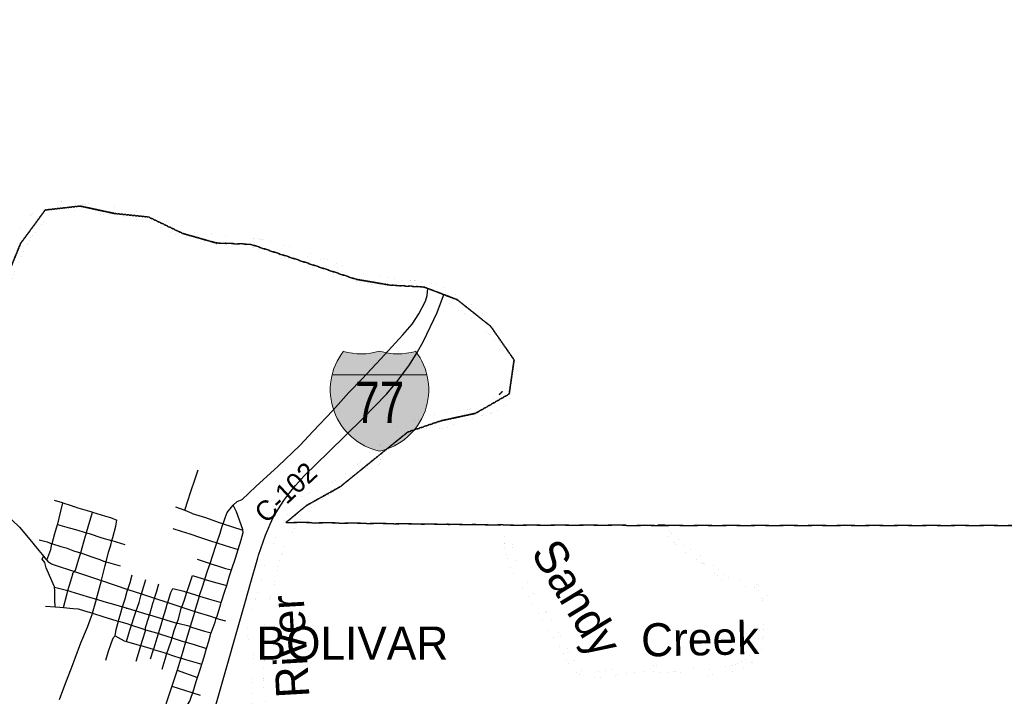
# Model space of a CAD drawing. Header units: feet. Extents: x 2045852 to 2423567, y 671180 to 1091522.
# Tile 96 of 101: x 2256612 to 2271494, y 965654 to 975887. Entities that reach past the tile are written whole.
import ezdxf
from ezdxf.enums import TextEntityAlignment as Align

# ---------------------------------------------------------------- set-up
doc = ezdxf.new("R2010")
doc.units = ezdxf.units.FT
doc.header["$MEASUREMENT"] = 0
doc.linetypes.add('OhDOT_USTN3', pattern=[0.22, 0.165, -0.055])
doc.linetypes.add('stream', pattern=[1.4, 0.7, -0.1, 0.1, -0.1, 0.1, -0.1, 0.1, -0.1])
for name, color, linetype in [('GM_X_Adjacent_County', 7, 'OhDOT_USTN3'), ('GM_X_City_Street', 7, 'Continuous'), ('GM_X_Corporation_Text', 7, 'Continuous'), ('GM_X_County', 7, 'OhDOT_USTN3'), ('GM_X_County_Road', 3, 'Continuous'), ('GM_X_County_Road_Text', 3, 'Continuous'), ('GM_X_Interstate_Location', 7, 'Continuous'), ('GM_X_Interstate_Route', 1, 'Continuous'), ('GM_X_Interstate_Shield', 7, 'Continuous'), ('GM_X_Interstate_Shield_Hatch_Blue', 162, 'Continuous'), ('GM_X_Interstate_Shield_Hatch_Red', 242, 'Continuous'), ('GM_X_Major_River', 5, 'stream'), ('GM_X_Major_River_Text', 5, 'Continuous'), ('GM_X_State_Route', 1, 'Continuous')]:
    doc.layers.add(name, color=color, linetype=linetype)
doc.styles.add('Style-font30', font='font30.shx')
doc.styles.add('Style-font31', font='font31.shx')

# ---------------------------------------------------------------- blocks, each defined once
blk = doc.blocks.new('M1-1_2')
at = {"layer": 'GM_X_Interstate_Shield_Hatch_Blue'}
blk.add_hatch(color=256, dxfattribs=at).paths.add_polyline_path([(-718, 398, 0.420565), (-1, -755, 0.420565), (716, 398)])
at = {"layer": 'GM_X_Interstate_Shield_Hatch_Red'}
blk.add_hatch(color=256, dxfattribs=at).paths.add_polyline_path([(716, 398, 0.104765), (545, 753, -0.146746), (-1, 757, -0.146746), (-547, 753, 0.104765), (-718, 398)])
at = {"layer": 'GM_X_Interstate_Shield', "linetype": 'Continuous', "lineweight": 0}
blk.add_line((-718, 398), (716, 398), dxfattribs=at)
for centre, start, end in [((205, 172), 142.1116, 257.5332), ((-279, 1665), 253.7058, 287.0472), ((-207, 172), 282.4668, 37.8884), ((278, 1665), 252.9528, 286.2942)]:
    blk.add_arc(centre, 950, start, end, dxfattribs=at)
at = {"layer": 'GM_X_Interstate_Shield', "linetype": 'Continuous', "lineweight": 0, "style": 'Style-font30', "width": 0.8}
blk.add_attdef('M1-1_2_27372', text='', height=625, dxfattribs=at).set_placement((0, -328), align=Align.CENTER)

msp = doc.modelspace()

# ---------------------------------------------------------------- linework, layer by layer
at = {"layer": 'GM_X_Adjacent_County', "flags": 128}
msp.add_lwpolyline([(2299895, 1090831), (2301402, 1090840), (2307056, 1090903), (2313863, 1090917), (2318107, 1090974), (2324108, 1091056), (2326732, 1091091), (2326938, 1091094), (2328615, 1091117), (2328725, 1091118), (2331837, 1091161), (2333216, 1091180), (2335157, 1091206), (2341799, 1091296), (2342697, 1091308), (2345661, 1091348), (2348514, 1091386), (2352195, 1091435), (2355371, 1091477), (2358848, 1091522), (2358880, 1089100), (2358989, 1081862), (2359077, 1075795), (2359100, 1074264), (2359117, 1073113), (2359120, 1072859), (2359148, 1070979), (2359177, 1068988), (2359183, 1068625), (2359188, 1068297), (2359193, 1067908), (2359198, 1067596), (2359208, 1066892), (2359208, 1066873), (2359212, 1066652), (2359215, 1066419), (2359220, 1066098), (2359225, 1065775), (2359229, 1065456), (2359237, 1064898), (2359242, 1064614), (2359246, 1064329), (2359261, 1063309), (2359263, 1063113), (2359267, 1062870), (2359287, 1061492), (2359309, 1060000), (2359372, 1054688), (2359375, 1054438), (2359384, 1053642), (2359405, 1051846), (2359411, 1051373), (2359435, 1049379), (2359498, 1044029), (2359500, 1043884), (2359531, 1041219), (2359561, 1038682), (2359563, 1038569), (2359598, 1035611), (2359633, 1032629), (2359687, 1028035), (2359700, 1026946), (2359745, 1022879), (2359781, 1019525), (2359871, 1011833), (2360015, 1004509), (2360063, 1000779), (2360067, 1000349), (2360103, 996675), (2358035, 996668), (2357289, 996666), (2357095, 996665), (2356892, 996664), (2356359, 996658), (2355851, 996661), (2355627, 996660), (2355421, 996660), (2355204, 996659), (2354892, 996658), (2354604, 996657), (2354302, 996656), (2353877, 996655), (2353745, 996654), (2353507, 996653), (2353463, 996653), (2353260, 996652), (2353203, 996652), (2352940, 996651), (2351874, 996645), (2350868, 996644), (2348765, 996638), (2346532, 996634), (2344147, 996651), (2341957, 996662), (2338743, 996679), (2335510, 996692), (2333434, 996701), (2332100, 996700), (2329181, 996697), (2329152, 995411), (2329124, 994175), (2326840, 994249), (2326566, 994258), (2323302, 994364), (2318495, 994521), (2318418, 991580), (2318389, 990457), (2318357, 989169), (2318255, 985163), (2318188, 982547), (2318166, 981646), (2318061, 978159), (2317909, 973125), (2317887, 972409), (2317774, 968635), (2317750, 967874), (2315491, 967887), (2314260, 967896), (2311196, 967914), (2309088, 967943), (2304256, 968014), (2303811, 968017), (2303354, 968019), (2303003, 968024), (2302648, 968030), (2302233, 968036), (2301830, 968022), (2300069, 968049), (2296988, 968097), (2296526, 968104), (2292919, 968108), (2288216, 968150), (2287501, 968160), (2286951, 968168), (2285626, 968187), (2280722, 968218), (2272659, 968235), (2270238, 968238), (2265711, 968240), (2264331, 968240), (2260640, 968285), (2260946, 968539), (2261456, 968823), (2262477, 969650), (2262984, 969822), (2263502, 969934), (2264011, 970226), (2264085, 970742), (2263732, 971249), (2263225, 971652), (2263021, 971730), (2262781, 971821), (2262721, 971844), (2262214, 971872), (2261703, 971959), (2260105, 972490), (2259584, 972510), (2259079, 972653), (2258559, 972903), (2258050, 972955), (2257525, 973068), (2256998, 973008), (2256626, 972503), (2255796, 970471), (2255025, 968928), (2254521, 968572), (2253837, 968476), (2253355, 968407), (2252800, 968322), (2251259, 968089), (2245496, 967220), (2243670, 966925), (2240387, 966394), (2235785, 965650), (2235507, 965607), (2232817, 965186), (2232372, 965117), (2231408, 964969), (2231146, 964928), (2230233, 964788), (2224423, 963889), (2224410, 963887), (2223431, 963729), (2220392, 963239), (2216348, 962587), (2213677, 962155), (2211388, 961785), (2205329, 960811), (2204689, 960708), (2204662, 968294), (2204646, 972822), (2204646, 972877), (2204618, 980822), (2204600, 985576), (2204621, 987650), (2204548, 994125), (2204539, 995545), (2204528, 997304), (2204524, 998046), (2204498, 1002246), (2204460, 1006231), (2204446, 1007585), (2204396, 1012421), (2204391, 1012891), (2204405, 1018278), (2204394, 1019758), (2204396, 1020517), (2204379, 1020841), (2204391, 1021803), (2204388, 1022494), (2204388, 1022770), (2204388, 1022837), (2204387, 1023044), (2204303, 1026249), (2204359, 1029499), (2204344, 1030439), (2204262, 1034310), (2204255, 1035776), (2204229, 1040690), (2204199, 1046565), (2204184, 1049044), (2204131, 1055650), (2204109, 1058317), (2204108, 1058407), (2204102, 1059211), (2204097, 1059892), (2204085, 1062073), (2204074, 1062671), (2204592, 1062652), (2205426, 1062621), (2210381, 1062446), (2212081, 1062418), (2214252, 1062298), (2216024, 1062234), (2218716, 1062135), (2224371, 1061928), (2226221, 1061860), (2226856, 1061837), (2228638, 1061772), (2234873, 1061544), (2237828, 1061436), (2239174, 1061390), (2240259, 1061347), (2240479, 1061338), (2245773, 1061157), (2247613, 1061077), (2251064, 1060965), (2252022, 1060939), (2254917, 1060860), (2259350, 1060738), (2259905, 1060723), (2262136, 1060664), (2262585, 1060651), (2263022, 1060638), (2263374, 1060628), (2264164, 1060606), (2264721, 1060591), (2266030, 1060558), (2267009, 1060529), (2267101, 1064320), (2267106, 1064506), (2267184, 1067691), (2267224, 1068546), (2267310, 1072879), (2267407, 1076551), (2267570, 1083741), (2267583, 1084035), (2267594, 1084592), (2267628, 1085890), (2267674, 1087762), (2267711, 1089283), (2267778, 1090418), (2268200, 1090405), (2270733, 1090435), (2271751, 1090471), (2272585, 1090487), (2273842, 1090511), (2274067, 1090515), (2275300, 1090545), (2275354, 1090544), (2275965, 1090561), (2276111, 1090564), (2279737, 1090638), (2280571, 1090646), (2281184, 1090660), (2283974, 1090692), (2287536, 1090733), (2291695, 1090779), (2294190, 1090795), (2294565, 1090800), (2298147, 1090820), (2299145, 1090827)], close=True, dxfattribs=at)
at = {"layer": 'GM_X_City_Street', "flags": 128}
for points in [[(2259109, 968469), (2259200, 968754), (2259266, 968943), (2259312, 969080)], [(2257023, 967713), (2257082, 967875), (2257100, 967961), (2257102, 967967), (2257145, 968116), (2257184, 968253), (2257187, 968265), (2257236, 968453), (2257267, 968580)], [(2257133, 968619), (2257254, 968584), (2257267, 968580), (2257389, 968540), (2257433, 968526), (2257434, 968526)], [(2257434, 968526), (2257493, 968507), (2257704, 968443), (2257711, 968441), (2257907, 968378), (2257985, 968358), (2258082, 968317)], [(2258965, 968518), (2259109, 968469), (2259216, 968422), (2259217, 968421)], [(2259259, 966936), (2259329, 967170), (2259332, 967179), (2259385, 967341), (2259411, 967424), (2259452, 967553), (2259489, 967663), (2259531, 967788), (2259577, 967929), (2259593, 967976), (2259641, 968124), (2259675, 968229), (2259687, 968263), (2259718, 968352), (2259750, 968435), (2259813, 968517), (2259840, 968544), (2259897, 968599), (2259975, 968632)], [(2259653, 967053), (2259653, 967054), (2259660, 967074), (2259719, 967260), (2259741, 967329), (2259781, 967459), (2259816, 967565), (2259874, 967744), (2259916, 967874), (2259962, 968020), (2259989, 968130), (2259986, 968166), (2259985, 968176), (2259888, 968442), (2259840, 968544)], [(2257610, 968090), (2257610, 968090), (2257620, 968127), (2257621, 968130), (2257711, 968441)], [(2259217, 968421), (2259419, 968356), (2259628, 968283), (2259678, 968266)], [(2257184, 968253), (2257360, 968203), (2257454, 968178), (2257620, 968127), (2257661, 968114), (2257856, 968053), (2258000, 968011)], [(2257847, 967405), (2257848, 967409), (2257906, 967634), (2257919, 967687), (2257957, 967833), (2257989, 967941), (2258007, 968009), (2258019, 968054), (2258064, 968226), (2258082, 968317)], [(2259678, 968266), (2259679, 968266), (2259687, 968263), (2259816, 968220), (2259986, 968166)], [(2257414, 967501), (2257414, 967502), (2257418, 967517), (2257440, 967541), (2257458, 967560), (2257508, 967734), (2257535, 967823), (2257558, 967899), (2257607, 968080), (2257610, 968090)], [(2258925, 968194), (2259054, 968152), (2259183, 968111), (2259347, 968057), (2259496, 968008), (2259593, 967976), (2259719, 967934), (2259916, 967874)], [(2256905, 968023), (2257029, 967989), (2257100, 967961), (2257101, 967961)], [(2257101, 967961), (2257106, 967959), (2257236, 967918), (2257315, 967898), (2257441, 967851), (2257535, 967823), (2257536, 967823), (2257688, 967767), (2257823, 967722), (2257881, 967700), (2257882, 967700)], [(2258000, 968011), (2258001, 968011), (2258007, 968009), (2258204, 967948)], [(2257145, 967114), (2257145, 967127), (2257142, 967254), (2257138, 967305), (2257138, 967310), (2257096, 967400), (2257015, 967595), (2256992, 967680), (2256954, 967728), (2256970, 967775)], [(2257882, 967700), (2257916, 967688), (2257919, 967687), (2258129, 967625)], [(2259296, 967728), (2259445, 967676), (2259489, 967663), (2259503, 967658), (2259503, 967658)], [(2259503, 967658), (2259602, 967627), (2259724, 967589), (2259816, 967565)], [(2257274, 966997), (2257329, 967208), (2257342, 967252), (2257387, 967401), (2257414, 967501)], [(2258112, 966813), (2258112, 966815), (2258131, 966883), (2258168, 967006), (2258205, 967126), (2258238, 967244), (2258248, 967272), (2258282, 967377), (2258314, 967491)], [(2258828, 966269), (2258837, 966300), (2258838, 966304), (2258895, 966471), (2258916, 966538), (2258949, 966649), (2258989, 966761), (2259011, 966822), (2259054, 966985), (2259061, 967002), (2259104, 967115), (2259141, 967230), (2259163, 967298), (2259225, 967483)], [(2259225, 967483), (2259372, 967435), (2259411, 967424), (2259428, 967418), (2259430, 967418)], [(2257707, 966894), (2257712, 966912), (2257753, 967052), (2257772, 967123), (2257773, 967128), (2257847, 967405)], [(2258444, 967173), (2258444, 967174), (2258445, 967179), (2258453, 967204), (2258491, 967319), (2258519, 967420)], [(2258639, 967100), (2258651, 967138), (2258680, 967230), (2258714, 967354)], [(2259430, 967418), (2259593, 967368), (2259741, 967329)], [(2257138, 967305), (2257342, 967252), (2257385, 967239), (2257387, 967239)], [(2257387, 967239), (2257514, 967201), (2257685, 967150), (2257772, 967123), (2257882, 967090), (2258066, 967037), (2258168, 967006), (2258223, 966990), (2258224, 966989)], [(2258303, 966731), (2258342, 966855), (2258373, 966946), (2258416, 967072), (2258444, 967173)], [(2258591, 966223), (2258636, 966363), (2258645, 966389), (2258692, 966540), (2258711, 966602), (2258750, 966733), (2258778, 966825), (2258823, 966974), (2258841, 967050), (2258849, 967072), (2258879, 967159), (2258899, 967225), (2258925, 967287)], [(2258925, 967287), (2259091, 967246), (2259121, 967236), (2259122, 967236)], [(2259122, 967236), (2259141, 967230), (2259254, 967194), (2259329, 967170), (2259481, 967121), (2259660, 967074)], [(2257005, 967018), (2257147, 967005), (2257219, 967001), (2257219, 967001)], [(2257147, 967005), (2257145, 967111), (2257145, 967114)], [(2258577, 966898), (2258632, 967079), (2258639, 967099), (2258639, 967100)], [(2259591, 966853), (2259642, 967019), (2259653, 967053)], [(2257213, 965608), (2257310, 965862), (2257389, 966071), (2257451, 966230), (2257539, 966461), (2257636, 966698), (2257680, 966812), (2257707, 966894)], [(2257219, 967001), (2257274, 966997), (2257420, 966982), (2257495, 966978), (2257642, 966933)], [(2257642, 966933), (2257644, 966933), (2257669, 966925), (2257712, 966912), (2257868, 966863), (2258083, 966798), (2258106, 966791), (2258230, 966753), (2258302, 966729), (2258441, 966683), (2258512, 966662), (2258678, 966612), (2258711, 966602), (2258851, 966559), (2258916, 966538), (2259054, 966493), (2259120, 966474), (2259130, 966471)], [(2258224, 966989), (2258237, 966985), (2258354, 966952), (2258373, 966946), (2258500, 966906), (2258574, 966886), (2258691, 966853), (2258778, 966825), (2258834, 966807), (2258989, 966761), (2259001, 966758), (2259167, 966718), (2259191, 966709), (2259210, 966702)], [(2258512, 966643), (2258512, 966645), (2258512, 966662), (2258513, 966696), (2258563, 966850), (2258574, 966886), (2258577, 966896), (2258577, 966898)], [(2259259, 966936), (2259494, 966864), (2259567, 966840), (2259568, 966839)], [(2258056, 966567), (2258070, 966664), (2258106, 966791), (2258112, 966813)], [(2258225, 966485), (2258279, 966655), (2258302, 966729), (2258303, 966731)], [(2259503, 966607), (2259505, 966616), (2259567, 966776), (2259584, 966834), (2259590, 966852), (2259591, 966853)], [(2259568, 966839), (2259584, 966834), (2259629, 966819), (2259723, 966795)], [(2258373, 966188), (2258424, 966352), (2258445, 966421), (2258474, 966517), (2258511, 966630), (2258512, 966643)], [(2259210, 966702), (2259211, 966702), (2259288, 966673), (2259407, 966639), (2259505, 966616)], [(2259474, 966506), (2259502, 966606), (2259503, 966607)], [(2257913, 966202), (2257951, 966320), (2257994, 966451), (2258014, 966509), (2258030, 966545), (2258056, 966567)], [(2258056, 966567), (2258193, 966494), (2258225, 966485), (2258382, 966440), (2258445, 966421), (2258577, 966381), (2258630, 966365), (2258633, 966364)], [(2259130, 966471), (2259131, 966471), (2259249, 966436), (2259438, 966375)], [(2259371, 966155), (2259371, 966155), (2259400, 966252), (2259438, 966375), (2259474, 966505), (2259474, 966506)], [(2258633, 966364), (2258636, 966363), (2258777, 966320), (2258837, 966300), (2258922, 966272), (2259048, 966233), (2259071, 966226), (2259072, 966226)], [(2258768, 966065), (2258827, 966268), (2258828, 966269)], [(2259072, 966226), (2259119, 966211), (2259367, 966142)], [(2259209, 965657), (2259209, 965658), (2259228, 965709), (2259279, 965877), (2259301, 965940), (2259346, 966073), (2259367, 966142), (2259371, 966155)], [(2258993, 966049), (2259301, 965940)], [(2258912, 965809), (2259197, 965719)], [(2259197, 965719), (2259228, 965709), (2259340, 965673)], [(2259116, 965471), (2259182, 965583), (2259209, 965657)]]:
    msp.add_lwpolyline(points, dxfattribs=at)
at = {"layer": 'GM_X_County', "flags": 128}
msp.add_lwpolyline([(2243670, 966925), (2245496, 967220), (2251259, 968089), (2252800, 968322), (2253355, 968407), (2253837, 968476), (2254521, 968572), (2255025, 968928), (2255796, 970471), (2256626, 972503), (2256998, 973008), (2257525, 973068), (2258050, 972955), (2258559, 972903), (2259079, 972653), (2259584, 972510), (2260105, 972490), (2261703, 971959), (2262214, 971872), (2262721, 971844), (2262781, 971821), (2263021, 971730), (2263225, 971652), (2263732, 971249), (2264085, 970742), (2264011, 970226), (2263502, 969934), (2262984, 969822), (2262477, 969650), (2261456, 968823), (2260946, 968539), (2260640, 968285), (2264331, 968240), (2265711, 968240), (2270238, 968238), (2272659, 968235), (2280722, 968218), (2285626, 968187), (2286951, 968168), (2287501, 968160), (2288216, 968150), (2292919, 968108), (2296526, 968104), (2296479, 965356), (2296448, 963511), (2296423, 960870), (2296408, 958466), (2296367, 956057), (2296281, 950996), (2296177, 947051), (2296064, 942890), (2296028, 941568), (2295972, 939486), (2295916, 936962), (2299326, 936856), (2302575, 936812), (2308259, 936694), (2311710, 936593), (2311634, 933543), (2311541, 929080), (2311333, 919259), (2311306, 917826), (2311256, 915178), (2311236, 914088), (2311214, 912955), (2311204, 912098), (2311183, 910510), (2311162, 908662), (2311142, 906658), (2311136, 904416), (2311128, 901731), (2311015, 895934), (2310932, 888659), (2310895, 887022), (2310806, 880375), (2310724, 876069), (2310623, 872515), (2310623, 872508), (2310607, 871396), (2310502, 865439), (2310498, 865288), (2310398, 861026), (2310306, 856424), (2310248, 853220), (2310223, 851932), (2310214, 851520), (2310138, 848241), (2310114, 846712), (2310080, 844541), (2310027, 841184), (2307349, 841233), (2303948, 841296), (2299409, 841304), (2298984, 841309), (2298203, 841318), (2296152, 841341), (2293505, 841370), (2293396, 836726), (2293369, 835544), (2293369, 835523), (2293308, 832193), (2293233, 828059), (2293212, 825327), (2293118, 821627), (2293188, 821552), (2293117, 818552), (2293112, 818342), (2293053, 815903), (2293041, 815366), (2293031, 814619), (2293029, 814434), (2293026, 814182), (2293020, 810701), (2293017, 808570), (2288312, 808685), (2287694, 808712), (2286396, 808723), (2285052, 808754), (2284511, 808769), (2281941, 808765), (2278607, 808857), (2275865, 808932), (2274807, 808927), (2272383, 808997), (2271583, 809017), (2268756, 809074), (2267589, 809085), (2266460, 809129), (2265363, 809148), (2262276, 809213), (2258356, 809339), (2255913, 809419), (2251689, 809473), (2251380, 809474), (2247789, 809509), (2244622, 809597), (2241725, 809678), (2240904, 809686), (2239933, 809721), (2237881, 809768), (2235157, 809813), (2235108, 809832), (2235024, 809841), (2234824, 809845), (2234064, 809837), (2233946, 809839), (2233091, 809852), (2227551, 809935), (2226694, 809947), (2224069, 810043), (2222591, 810077), (2216385, 810247), (2216269, 810252), (2215989, 810263), (2213519, 810293), (2213627, 817102), (2213655, 818136), (2213726, 820713), (2213805, 823202), (2213815, 823503), (2213879, 825865), (2213899, 826592), (2213910, 827017), (2213920, 827376), (2213958, 828780), (2214067, 832866), (2214085, 833647), (2214161, 837071), (2214172, 837601), (2214173, 837651), (2214280, 842456), (2214325, 844752), (2214394, 848299), (2214406, 850297), (2214439, 851037), (2214443, 851558), (2214446, 852454), (2214462, 853287), (2214476, 853629), (2214493, 853816), (2214491, 853997), (2214499, 854314), (2214510, 854746), (2214525, 855349), (2214553, 855578), (2214547, 856204), (2214657, 859704), (2214652, 860056), (2214703, 861291), (2214685, 861780), (2214689, 861870), (2214692, 861891), (2214706, 862018), (2214722, 862314), (2214713, 862358), (2214760, 863784), (2213059, 863767), (2212338, 863778), (2207729, 863916), (2205877, 863971), (2201653, 864097), (2200260, 864139), (2197000, 864235), (2196205, 864256), (2196155, 864257), (2196092, 864258), (2195885, 864274), (2195196, 864286), (2194935, 864288), (2191445, 864378), (2189480, 864425), (2188982, 864436), (2188457, 864449), (2187922, 864462), (2187925, 864628), (2187948, 865755), (2187948, 866033), (2188007, 867963), (2188110, 871364), (2188124, 871834), (2188182, 873967), (2188318, 879030), (2188403, 882186), (2188476, 886476), (2188490, 887264), (2188495, 887582), (2188532, 889441), (2188560, 890861), (2188613, 891479), (2190605, 891425), (2191120, 891411), (2193461, 891346), (2197423, 891265), (2199208, 891260), (2199586, 891258), (2199593, 891663), (2199711, 897821), (2199775, 901222), (2199836, 904425), (2199869, 906089), (2199891, 907113), (2199947, 909708), (2200006, 912318), (2200087, 915212), (2200143, 917325), (2200155, 917813), (2200338, 924556), (2200392, 926843), (2200484, 930897), (2200489, 931164), (2200543, 933850), (2200339, 933858), (2200406, 936209), (2200436, 937271), (2200493, 940261), (2200529, 942562), (2200560, 945010), (2200580, 945814), (2200683, 949897), (2200730, 951733), (2200755, 952721), (2200835, 955808), (2200883, 957242), (2200924, 958023), (2200215, 958030), (2199395, 958038), (2199385, 959902), (2202793, 960436), (2203294, 960508), (2204689, 960708), (2205329, 960811), (2211388, 961785), (2213677, 962155), (2216348, 962587), (2220392, 963239), (2223431, 963729), (2224410, 963887), (2224423, 963889), (2230233, 964788), (2231146, 964928), (2231408, 964969), (2232372, 965117), (2232817, 965186), (2235507, 965607), (2235785, 965650), (2240387, 966394)], close=True, dxfattribs=at)
at = {"layer": 'GM_X_County_Road', "flags": 128}
msp.add_lwpolyline([(2259975, 968632), (2260184, 968825), (2260518, 969135), (2260846, 969445), (2261049, 969666), (2261345, 969975), (2261589, 970250), (2261788, 970457), (2262072, 970756), (2262405, 971123), (2262546, 971280), (2262647, 971438), (2262744, 971629), (2262773, 971714), (2262781, 971821)], dxfattribs=at)
at = {"layer": 'GM_X_Interstate_Route', "flags": 128}
for points in [[(2260371, 968195), (2260398, 968260), (2260450, 968366), (2260523, 968491), (2260604, 968617), (2260693, 968735), (2260781, 968844), (2260917, 968993), (2261278, 969345), (2261798, 969855), (2262161, 970231), (2262334, 970435), (2262503, 970667), (2262622, 970855), (2262716, 971025), (2262921, 971461), (2263020, 971716), (2263021, 971730)], [(2260212, 967750), (2260223, 967788), (2260328, 968093), (2260371, 968195)], [(2260097, 967345), (2260212, 967750)], [(2260025, 967093), (2260097, 967345)], [(2259349, 964735), (2259587, 965556), (2259607, 965627), (2260025, 967093)]]:
    msp.add_lwpolyline(points, dxfattribs=at)
at = {"layer": 'GM_X_Major_River'}
for p, q in [((2259581, 972503), (2259594, 972502)), ((2263906, 970264), (2263856, 970212)), ((2264067, 968242), (2263930, 968242)), ((2266367, 968241), (2266259, 968241))]:
    msp.add_line(p, q, dxfattribs=at)
at = {"layer": 'GM_X_Major_River', "ltscale": 0.333, "const_width": 0.18, "flags": 128}
for points in [[(2258924, 972781), (2258855, 972818), (2258804, 972850), (2258748, 972873), (2258661, 972899), (2258593, 972922), (2258541, 972940), (2258488, 972953), (2258426, 972966), (2258348, 972988), (2258295, 973001), (2258235, 973010), (2258171, 973018), (2258083, 973046), (2258030, 973075), (2257974, 973076), (2257904, 973082), (2257832, 973085), (2257766, 973097), (2257711, 973106), (2257626, 973100), (2257572, 973091), (2257492, 973095), (2257440, 973110), (2257363, 973124), (2257291, 973133), (2257239, 973132), (2257184, 973118), (2257108, 973095), (2257039, 973075), (2256977, 973054), (2256906, 973025), (2256841, 972983), (2256770, 972930), (2256711, 972889), (2256663, 972818), (2256630, 972765), (2256590, 972694), (2256486, 972516), (2256446, 972434), (2256409, 972353), (2256379, 972276), (2256345, 972180), (2256323, 972125), (2256304, 972065), (2256272, 971994), (2256253, 971934), (2256224, 971870), (2256194, 971795), (2256169, 971741), (2256143, 971686), (2256120, 971612), (2256098, 971543), (2256079, 971491), (2256055, 971417), (2256025, 971334), (2256000, 971276), (2255964, 971187), (2255933, 971134), (2255901, 971058), (2255878, 970995), (2255856, 970937), (2255833, 970879), (2255801, 970804), (2255764, 970741), (2255734, 970663), (2255711, 970610), (2255683, 970542), (2255650, 970487), (2255612, 970415), (2255587, 970360), (2255552, 970309), (2255499, 970246), (2255439, 970171), (2255399, 970094), (2255375, 970020), (2255354, 969950), (2255312, 969885), (2255271, 969814), (2255225, 969747), (2255188, 969684), (2255154, 969610), (2255131, 969549), (2255112, 969497), (2255094, 969437), (2255071, 969368), (2255049, 969300), (2255029, 969228), (2255000, 969151), (2254950, 969082), (2254907, 969029), (2254852, 968984), (2254783, 968943), (2254712, 968889), (2254646, 968840), (2254577, 968783), (2254520, 968747), (2254455, 968682), (2254386, 968633), (2254331, 968596), (2254275, 968539)], [(2254275, 968539), (2254331, 968596), (2254386, 968633), (2254455, 968682), (2254520, 968747), (2254577, 968783), (2254646, 968840), (2254712, 968889), (2254783, 968943), (2254852, 968984), (2254907, 969029), (2254950, 969082), (2255000, 969151), (2255029, 969228), (2255049, 969300), (2255071, 969368), (2255094, 969437), (2255112, 969497), (2255131, 969549), (2255154, 969610), (2255188, 969684), (2255225, 969747), (2255271, 969814), (2255312, 969885), (2255354, 969950), (2255375, 970020), (2255399, 970094), (2255439, 970171), (2255499, 970246), (2255552, 970309), (2255587, 970360), (2255612, 970415), (2255650, 970487), (2255683, 970542), (2255711, 970610), (2255734, 970663), (2255764, 970741), (2255801, 970804), (2255833, 970879), (2255856, 970937), (2255878, 970995), (2255901, 971058), (2255933, 971134), (2255964, 971187), (2256000, 971276), (2256025, 971334), (2256055, 971417), (2256079, 971491), (2256098, 971543), (2256120, 971612), (2256143, 971686), (2256169, 971741), (2256194, 971795), (2256224, 971870), (2256253, 971934), (2256272, 971994), (2256304, 972065), (2256323, 972125), (2256345, 972180), (2256379, 972276), (2256409, 972353), (2256446, 972434), (2256486, 972516), (2256590, 972694), (2256630, 972765), (2256663, 972818), (2256711, 972889), (2256770, 972930), (2256841, 972983), (2256906, 973025), (2256977, 973054), (2257039, 973075), (2257108, 973095), (2257184, 973118), (2257239, 973132), (2257291, 973133), (2257363, 973124), (2257440, 973110), (2257492, 973095), (2257572, 973091), (2257626, 973100), (2257711, 973106), (2257766, 973097), (2257832, 973085), (2257904, 973082), (2257974, 973076), (2258030, 973075), (2258083, 973046), (2258171, 973018), (2258235, 973010), (2258295, 973001), (2258348, 972988), (2258426, 972966), (2258488, 972953), (2258541, 972940), (2258593, 972922), (2258661, 972899), (2258748, 972873), (2258804, 972850), (2258855, 972818), (2258924, 972781)], [(2256440, 971851), (2256443, 971870), (2256467, 971921), (2256504, 971973), (2256522, 972025), (2256534, 972077), (2256574, 972129), (2256586, 972181), (2256598, 972236), (2256653, 972340), (2256727, 972495), (2256754, 972550), (2256828, 972654), (2256880, 972697), (2256910, 972752), (2256956, 972807), (2257005, 972859), (2257035, 972914), (2257087, 972969), (2257191, 972987), (2257243, 972999), (2257295, 973005), (2257347, 973022)], [(2257347, 973022), (2257407, 973015), (2257475, 972997), (2257539, 972985), (2257605, 972976), (2257673, 972966), (2257743, 972957), (2257815, 972949), (2257885, 972939), (2257949, 972938), (2258011, 972924), (2258061, 972916), (2258131, 972919), (2258187, 972915), (2258241, 972909), (2258305, 972886), (2258372, 972868), (2258424, 972854), (2258494, 972835), (2258560, 972811), (2258616, 972795), (2258666, 972784), (2258734, 972750), (2258786, 972720), (2258850, 972689), (2258902, 972667), (2258985, 972639), (2259055, 972612), (2259127, 972582), (2259195, 972572), (2259247, 972567), (2259321, 972559), (2259371, 972547), (2259439, 972528), (2259503, 972510), (2259581, 972503)], [(2263180, 969781), (2263245, 969813), (2263314, 969828), (2263376, 969839), (2263430, 969851), (2263499, 969872), (2263567, 969896), (2263636, 969913), (2263706, 969927), (2263767, 969942), (2263819, 969967), (2263892, 969999), (2263943, 970042), (2263988, 970106), (2264040, 970178), (2264065, 970236), (2264095, 970311), (2264117, 970383), (2264135, 970487), (2264134, 970541), (2264130, 970595), (2264113, 970650), (2264090, 970724), (2264062, 970793), (2264025, 970858), (2263985, 970929), (2263946, 970994), (2263906, 971073), (2263865, 971130), (2263822, 971183), (2263784, 971234), (2263741, 971299), (2263710, 971350), (2263630, 971426), (2263553, 971489), (2263480, 971539), (2263427, 971588), (2263356, 971644), (2263274, 971706), (2263210, 971733), (2263129, 971775), (2263066, 971815), (2263014, 971836), (2262945, 971875), (2262893, 971886), (2262836, 971904), (2262774, 971915), (2262688, 971933), (2262618, 971937), (2262546, 971938), (2262494, 971937), (2262436, 971941), (2262333, 971959), (2262263, 971978), (2262181, 971988), (2262123, 971992), (2262071, 971997), (2262015, 972002), (2261957, 972007), (2261900, 972020), (2261836, 972036), (2261770, 972051), (2261695, 972089), (2261620, 972119), (2261568, 972134), (2261483, 972170), (2261431, 972191), (2261370, 972224), (2261288, 972246), (2261221, 972272), (2261159, 972289), (2261089, 972309), (2261028, 972336), (2260961, 972362), (2260873, 972388), (2260810, 972415), (2260738, 972433), (2260651, 972467), (2260597, 972484), (2260529, 972499), (2260471, 972509), (2260378, 972541), (2260290, 972559), (2260215, 972574), (2260145, 972578), (2260072, 972571), (2260011, 972575), (2259938, 972576), (2259867, 972588), (2259805, 972605), (2259743, 972619), (2259660, 972641), (2259580, 972654), (2259522, 972658), (2259434, 972664), (2259348, 972669), (2259262, 972673), (2259156, 972690), (2259067, 972712), (2259003, 972739), (2258924, 972781)], [(2259594, 972502), (2259694, 972496), (2259745, 972494), (2259795, 972492), (2259845, 972487), (2259897, 972485), (2259947, 972483), (2259997, 972481)], [(2259997, 972481), (2260065, 972461), (2260137, 972444), (2260197, 972428), (2260261, 972398), (2260330, 972371), (2260358, 972367)], [(2260358, 972367), (2260418, 972347), (2260494, 972325), (2260550, 972320), (2260612, 972302), (2260676, 972278), (2260750, 972245), (2260802, 972227), (2260870, 972209), (2260936, 972182), (2261002, 972152), (2261069, 972124), (2261127, 972097), (2261177, 972077), (2261243, 972049), (2261311, 972028), (2261373, 972000), (2261441, 971984), (2261493, 971969), (2261551, 971953)], [(2260971, 972301), (2260957, 972300), (2260994, 972247), (2261052, 972225), (2261117, 972200), (2261194, 972172), (2261274, 972144), (2261347, 972119), (2261423, 972093), (2261486, 972070), (2261518, 972076), (2261503, 972099)], [(2261503, 972099), (2261434, 972137), (2261358, 972167), (2261297, 972192), (2261234, 972219), (2261158, 972253), (2261087, 972287), (2261035, 972304), (2260971, 972301)], [(2261551, 971953), (2261619, 971933), (2261683, 971926), (2261750, 971910), (2261816, 971896), (2261884, 971891), (2261954, 971885), (2262020, 971876), (2262090, 971866), (2262156, 971854), (2262218, 971833), (2262288, 971825), (2262352, 971819), (2262424, 971806), (2262494, 971796), (2262560, 971785), (2262630, 971773), (2262702, 971767), (2262768, 971758), (2262832, 971744), (2262896, 971714), (2262958, 971687), (2263025, 971643), (2263077, 971617), (2263143, 971574), (2263213, 971522), (2263281, 971470), (2263334, 971436), (2263410, 971391), (2263482, 971335), (2263544, 971265), (2263615, 971206), (2263665, 971162), (2263729, 971114), (2263775, 971055), (2263818, 970993), (2263852, 970929), (2263876, 970861), (2263899, 970797), (2263919, 970723), (2263937, 970661), (2263946, 970597), (2263954, 970531), (2263949, 970459), (2263945, 970387), (2263931, 970319), (2263906, 970264)], [(2263856, 970212), (2263794, 970176), (2263736, 970127), (2263673, 970093), (2263597, 970064), (2263529, 970036), (2263463, 970016), (2263395, 969993), (2263323, 969983), (2263261, 969977), (2263187, 969972), (2263171, 969968)], [(2263171, 969968), (2263105, 969952), (2263034, 969931), (2262964, 969919), (2262898, 969914), (2262832, 969902), (2262760, 969880), (2262690, 969853), (2262624, 969827), (2262572, 969825), (2262506, 969810), (2262433, 969784), (2262367, 969755), (2262293, 969707), (2262223, 969648), (2262174, 969584), (2262112, 969516), (2262052, 969453), (2261981, 969411), (2261917, 969350), (2261851, 969304), (2261810, 969254), (2261750, 969191), (2261682, 969125), (2261612, 969080), (2261547, 969036), (2261481, 968990), (2261415, 968941), (2261350, 968893), (2261294, 968854), (2261230, 968818), (2261166, 968790), (2261106, 968767), (2261044, 968751), (2260977, 968730), (2260909, 968700), (2260845, 968650), (2260789, 968585), (2260740, 968519), (2260686, 968438), (2260641, 968364), (2260597, 968292), (2260581, 968262)], [(2260823, 968285), (2260979, 968459), (2261038, 968514), (2261104, 968572), (2261174, 968607), (2261244, 968671), (2261301, 968706), (2261358, 968747), (2261413, 968802), (2261470, 968849), (2261539, 968905), (2261621, 968954), (2261680, 969010), (2261735, 969047), (2261800, 969082), (2261856, 969107), (2261932, 969093), (2261982, 969112), (2262042, 969165), (2262067, 969234), (2262107, 969304), (2262150, 969355), (2262224, 969419), (2262277, 969462), (2262365, 969548), (2262424, 969617), (2262491, 969662), (2262546, 969680), (2262600, 969689), (2262668, 969696), (2262744, 969698), (2262798, 969701), (2262850, 969702), (2262907, 969709), (2262979, 969703), (2263033, 969706), (2263101, 969726), (2263180, 969781)], [(2260581, 968262), (2260559, 968210), (2260536, 968159), (2260508, 968103), (2260470, 968029), (2260443, 967969), (2260409, 967898), (2260393, 967842), (2260368, 967774), (2260348, 967722), (2260330, 967668), (2260311, 967614), (2260289, 967549), (2260279, 967495), (2260262, 967425), (2260240, 967357), (2260216, 967285), (2260199, 967213), (2260191, 967162), (2260163, 967092), (2260150, 967028), (2260136, 966966), (2260116, 966902), (2260095, 966846), (2260073, 966775), (2260059, 966721), (2260054, 966653), (2260054, 966589), (2260070, 966517), (2260081, 966465), (2260103, 966399), (2260129, 966337), (2260148, 966267), (2260152, 966217), (2260146, 966149), (2260145, 966073), (2260139, 966021), (2260133, 965955), (2260128, 965881), (2260120, 965781), (2260119, 965731), (2260123, 965659), (2260129, 965590), (2260132, 965538), (2260138, 965468), (2260162, 965394), (2260189, 965327), (2260203, 965261), (2260219, 965205), (2260228, 965153), (2260238, 965099), (2260242, 965035), (2260247, 964969), (2260255, 964917), (2260272, 964780), (2260278, 964724), (2260290, 964662), (2260295, 964594), (2260287, 964524), (2260277, 964458), (2260260, 964394), (2260214, 964314), (2260168, 964251), (2260121, 964201), (2260053, 964143)], [(2260354, 964226), (2260398, 964297), (2260422, 964349), (2260445, 964417), (2260459, 964485), (2260467, 964555), (2260476, 964623), (2260478, 964698), (2260484, 964752), (2260481, 964804), (2260479, 964854), (2260471, 964920), (2260456, 965000), (2260438, 965074), (2260424, 965132), (2260409, 965184), (2260399, 965254), (2260383, 965338), (2260370, 965390), (2260354, 965464), (2260344, 965516), (2260333, 965570), (2260315, 965638), (2260307, 965702), (2260306, 965768), (2260294, 965836), (2260292, 965904), (2260293, 965958), (2260299, 966012), (2260301, 966076), (2260306, 966140), (2260308, 966218), (2260294, 966290), (2260289, 966340), (2260287, 966390), (2260293, 966460), (2260296, 966532), (2260298, 966606), (2260307, 966693), (2260315, 966753), (2260327, 966831), (2260340, 966903), (2260356, 966969), (2260366, 967019), (2260379, 967079), (2260393, 967132), (2260411, 967206), (2260430, 967264), (2260454, 967334), (2260474, 967404), (2260485, 967458), (2260497, 967524), (2260509, 967589), (2260524, 967659), (2260542, 967717), (2260566, 967785), (2260593, 967853), (2260623, 967922), (2260655, 967988), (2260688, 968044), (2260728, 968112), (2260767, 968185), (2260823, 968285)], [(2263930, 968242), (2263941, 968102), (2263939, 968034), (2263940, 967966), (2263946, 967898), (2263958, 967826), (2263977, 967754), (2264001, 967678), (2264024, 967610), (2264070, 967534), (2264110, 967471), (2264145, 967409), (2264181, 967347), (2264852, 966264), (2264883, 966192), (2264923, 966124), (2264973, 966062), (2265030, 966008), (2265094, 965973), (2265148, 965945), (2265198, 965921), (2265270, 965928), (2265344, 965940), (2265398, 965944), (2265460, 965947), (2265518, 965955), (2265602, 965971), (2265668, 965984), (2265724, 965992), (2265792, 966005), (2265857, 966015), (2265927, 966021), (2265979, 966022), (2266039, 966030), (2266109, 966032), (2266165, 966031), (2266235, 966027), (2266303, 966015), (2266379, 966018), (2266443, 966022), (2266511, 966025), (2266569, 966021), (2266635, 966017), (2266701, 966018), (2266777, 966018), (2266847, 966012), (2266915, 965991), (2266965, 965977), (2267033, 965973), (2267107, 965982), (2267171, 965988), (2267235, 966001), (2267305, 966019), (2267359, 966027), (2267431, 966052), (2267501, 966080), (2267552, 966095), (2267622, 966127), (2267692, 966173), (2267760, 966240), (2267799, 966306), (2267819, 966366), (2267835, 966434), (2267842, 966507), (2267852, 966575), (2267853, 966641), (2267857, 966711), (2267861, 966763), (2267867, 966815), (2267874, 966875), (2267888, 966947), (2267900, 966997), (2267913, 967068), (2267913, 967122), (2267909, 967190), (2267890, 967254), (2267834, 967317), (2267768, 967341), (2267702, 967361), (2267632, 967380), (2267568, 967396), (2267500, 967404), (2267446, 967411), (2267381, 967429)], [(2266758, 967776), (2266826, 967738), (2266892, 967698), (2266954, 967657), (2267025, 967609), (2267085, 967547), (2267147, 967482), (2267209, 967434), (2267282, 967396), (2267350, 967377), (2267418, 967361), (2267480, 967343), (2267550, 967324), (2267600, 967318), (2267676, 967310), (2267746, 967285), (2267808, 967237), (2267843, 967173), (2267845, 967121), (2267843, 967061), (2267842, 966995), (2267838, 966945), (2267838, 966883), (2267834, 966829), (2267819, 966741), (2267801, 966658), (2267786, 966586), (2267770, 966510), (2267749, 966446), (2267709, 966366), (2267677, 966297), (2267620, 966237), (2267558, 966197), (2267506, 966170), (2267442, 966142), (2267376, 966124), (2267306, 966107), (2267235, 966091), (2267177, 966076), (2267097, 966062), (2267011, 966059), (2266937, 966063), (2266877, 966071), (2266819, 966078), (2266751, 966084), (2266683, 966090), (2266605, 966097), (2266537, 966101), (2266473, 966104), (2266415, 966108), (2266347, 966118), (2266281, 966125), (2266215, 966117), (2266155, 966111), (2266093, 966100), (2266019, 966092), (2265965, 966088), (2265913, 966085), (2265841, 966077), (2265771, 966072), (2265717, 966072), (2265653, 966064), (2265583, 966059), (2265511, 966049), (2265457, 966043), (2265382, 966028), (2265318, 966014), (2265250, 966006), (2265182, 966005), (2265132, 966021), (2265075, 966067), (2265027, 966128), (2264989, 966198), (2264940, 966278), (2264906, 966344), (2264878, 966412), (2264841, 966476), (2264799, 966538), (2264763, 966601), (2264728, 966669), (2264694, 966729), (2264656, 966795), (2264615, 966857), (2264438, 967120), (2264402, 967184), (2264353, 967250), (2264321, 967314), (2264283, 967384), (2264248, 967447), (2264206, 967517), (2264176, 967571), (2264143, 967635), (2264113, 967699), (2264103, 967755), (2264078, 967819), (2264062, 967887), (2264054, 967975), (2264047, 968029), (2264043, 968095), (2264067, 968242)], [(2266259, 968241), (2266340, 968142), (2266396, 968078), (2266455, 968024), (2266515, 967971), (2266577, 967917), (2266633, 967859), (2266696, 967813), (2266758, 967776)], [(2267381, 967429), (2267305, 967463), (2267237, 967520), (2267175, 967576), (2267110, 967632), (2267046, 967691), (2266972, 967743), (2266828, 967834), (2266775, 967868), (2266707, 967910), (2266641, 967945), (2266573, 968013), (2266504, 968077), (2266450, 968138), (2266367, 968241)]]:
    msp.add_lwpolyline(points, dxfattribs=at)
at = {"layer": 'GM_X_State_Route', "flags": 128}
for points in [[(2255517, 968809), (2255517, 968809), (2255549, 968824), (2255575, 968826), (2255603, 968822), (2255649, 968813), (2255750, 968766), (2256065, 968599), (2256191, 968532), (2256242, 968505), (2256288, 968479), (2256334, 968445), (2256397, 968406), (2256499, 968319), (2256608, 968214), (2256790, 967996), (2256829, 967947), (2256903, 967857)], [(2256903, 967857), (2256950, 967799), (2256970, 967775), (2257009, 967730), (2257023, 967713), (2257043, 967690), (2257065, 967676), (2257091, 967656), (2257134, 967643), (2257440, 967541), (2257847, 967405), (2258248, 967272), (2258453, 967204), (2258651, 967138), (2258849, 967072), (2259061, 967002), (2259259, 966936), (2259236, 966858)], [(2259236, 966858), (2259191, 966709), (2259120, 966474), (2259048, 966233), (2258993, 966049), (2258912, 965809), (2258832, 965566), (2258679, 965063), (2258687, 965059)]]:
    msp.add_lwpolyline(points, dxfattribs=at)

# ---------------------------------------------------------------- block references
at = {"layer": 'GM_X_Interstate_Shield', "color": 7, "linetype": 'Continuous', "lineweight": 0}
ref = msp.add_blockref('M1-1_2', (2262052, 970118), dxfattribs=at)
ref.add_attrib('M1-1_2_27372', '77', dxfattribs={"color": 7, "linetype": 'Continuous', "lineweight": 0, "height": 625, "style": 'Style-font30', "width": 0.8}).set_placement((2262052, 969790), align=Align.CENTER)

# ---------------------------------------------------------------- texts
at = {"layer": 'GM_X_Corporation_Text', "style": 'Style-font30'}
msp.add_text('BOLIVAR', height=500, rotation=0, dxfattribs=at).set_placement((2260192, 966210))
at = {"layer": 'GM_X_County_Road_Text', "style": 'Style-font30'}
msp.add_text('C-102', height=300, rotation=43.0566, dxfattribs=at).set_placement((2260336, 968255))
at = {"layer": 'GM_X_Interstate_Location', "style": 'Style-font30'}
for s in ['.', '-', ',']:
    msp.add_text(s, height=0.0000833, dxfattribs=at).set_placement((2262052, 970118), align=Align.MIDDLE_CENTER)
msp.add_text('77', height=0.0000833, rotation=0, dxfattribs=at).set_placement((2261848, 969910))
at = {"layer": 'GM_X_Major_River_Text', "style": 'Style-font31'}
for s, rotation, p in [('Sandy', 301.2723, (2264821, 967015)), ('River', 93.2712, (2260948, 966422)), ('Creek', 1.266, (2266902, 966274))]:
    msp.add_text(s, height=500.1, rotation=rotation, dxfattribs=at).set_placement(p, align=Align.CENTER)

doc.saveas('drawing.dxf')
